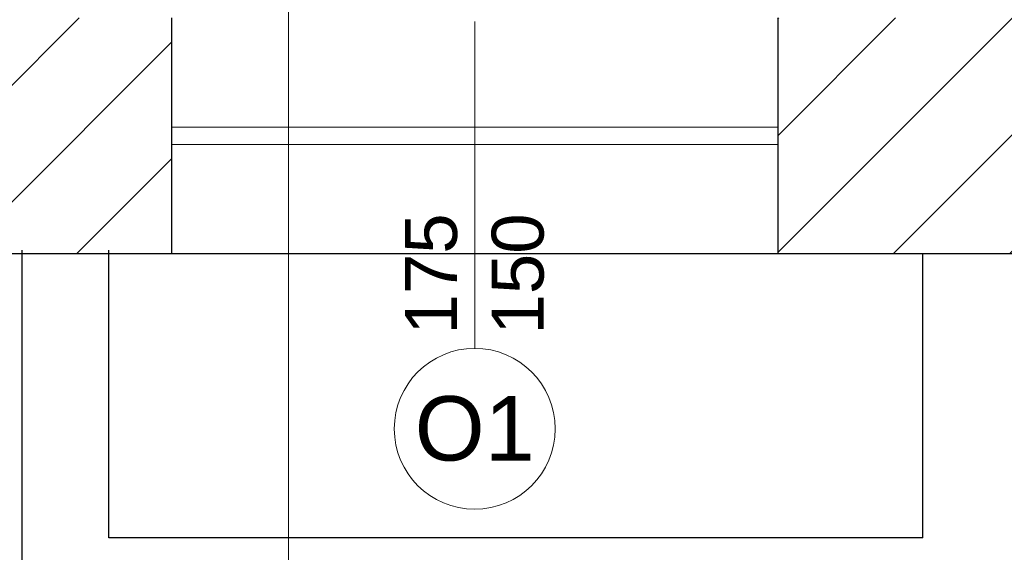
# Model space of a CAD drawing. Header units: millimetres. Extents: x 26866 to 1024070, y -428191 to 408885.
# Tile 164 of 248: x 199697 to 202540, y 387039 to 388577. Entities that reach past the tile are written whole.
import ezdxf

# ---------------------------------------------------------------- set-up
doc = ezdxf.new("R2010")
doc.units = ezdxf.units.MM
doc.header["$LTSCALE"] = 2
for name, color, linetype, lineweight in [('0_OPIS', 7, 'Continuous', 13), ('3DPLAN_A_OKNA', 153, 'Continuous', 5), ('3DPLAN_A_TABELKA POMIESZCZEŃ', 7, 'Continuous', 0), ('A_STOL_OPIS', 55, 'Continuous', 5), ('A_ZESTAWIENIE STOLARKI', 3, 'Continuous', 15)]:
    doc.layers.add(name, color=color, linetype=linetype, lineweight=lineweight)
for name, color, linetype in [('3DPLAN_A_KRESKOWANIE 1', 253, 'Continuous'), ('3DPLAN_A_OPIS', 8, 'Continuous'), ('3DPLAN_K_NOŚNA', 7, 'Continuous'), ('3DPLAN_K_OBRYS', 243, 'Continuous'), ('3DPLAN_K_OBRYS WIDOK', 242, 'Continuous'), ('A_SCHODY', 6, 'Continuous')]:
    doc.layers.add(name, color=color, linetype=linetype)
doc.styles.add('ARIAL', font='arial.ttf')
doc.styles.add('TABEL1', font='txt')
pattern_1 = [(45, (23044.838, -26883.88), (-16.83798, 16.83798), [])]

# ---------------------------------------------------------------- blocks, each defined once
blk = doc.blocks.new('kondygnacja -1')
at = {"layer": '3DPLAN_A_KRESKOWANIE 1'}
h = blk.add_hatch(dxfattribs=at)
h.set_pattern_fill('ANSI31', color=256, scale=7.5, style=0)
h.set_pattern_definition(pattern_1)
h.paths.add_polyline_path([(31677.49, -24430.84), (30214.87, -24430.84), (30214.87, -24470.84), (30429.61, -24470.84), (30429.61, -24477.84), (30447.61, -24477.84), (30447.61, -24818.84), (30476.61, -24818.84), (30476.61, -24470.84), (31012.61, -24470.84), (31012.61, -24478.84), (31079.61, -24478.84), (31079.61, -24470.84), (31638.61, -24470.84), (31638.61, -25036.84), (31079.61, -25036.84), (31079.61, -25028.84), (31012.61, -25028.84), (31012.61, -25036.84), (30611.38, -25036.84), (30611.38, -25072.84), (31023.61, -25072.84), (31034.61, -25082.84), (31034.61, -25330.84), (31023.61, -25340.84), (30831.4, -25340.84, -0.038531), (30832.58, -25356.18), (30832.58, -25371.84), (31079.61, -25371.84), (31079.61, -25072.84), (31638.61, -25072.84), (31638.61, -25943.84), (30832.58, -25943.84), (30832.58, -26009.84), (31677.49, -26009.84)])
h.paths.add_polyline_path([(30682.61, -26009.84), (30832.58, -26009.84), (30832.58, -25943.84), (30760.61, -25943.84), (30760.61, -25454.67), (30735.61, -25464.58), (30735.61, -25943.84), (30682.61, -25943.84)])
h.paths.add_polyline_path([(30679.61, -25371.84), (30735.61, -25371.84), (30735.61, -25464.58), (30760.61, -25454.67), (30760.61, -25371.84), (30832.58, -25371.84), (30832.58, -25356.18, 0.038531), (30831.4, -25340.84), (30679.61, -25340.84)])
h.paths.add_polyline_path([(30355.83, -25371.84), (30425.61, -25371.84), (30425.61, -25379.84), (30463.61, -25379.84), (30463.61, -25424.74), (30471.61, -25424.74), (30471.61, -25395.84), (30533.61, -25395.84), (30533.61, -25371.84), (30576.61, -25371.84), (30576.61, -25341.84), (30472.61, -25341.84), (30472.61, -25326.84), (30427.61, -25326.84), (30427.61, -25341.84), (30355.83, -25341.84)])
h.paths.add_polyline_path([(30456.61, -25936.84), (30425.61, -25936.84), (30425.61, -25945.84), (30380.61, -25945.84), (30380.61, -26009.84), (30512.61, -26009.84), (30512.61, -25943.84), (30466.61, -25943.84), (30466.61, -25712.84), (30456.61, -25712.84)])
h.paths.add_polyline_path([(28888.61, -25941.84), (28888.61, -26009.84), (29013.61, -26009.84), (29013.61, -25941.84)])
h.paths.add_polyline_path([(28591.17, -26009.84), (28591.17, -25944.84), (28547.61, -25944.84), (28547.61, -26009.84)])
h.paths.add_polyline_path([(28624.61, -25870.53), (28654.8, -25870.53), (28654.8, -25924.53), (28624.61, -25924.53), (28624.61, -25944.84), (28591.17, -25944.84), (28591.17, -26009.84), (28713.61, -26009.84), (28713.61, -25941.84), (28672.61, -25941.84), (28672.61, -25932.84), (28657.61, -25932.84), (28657.61, -25716.84), (28624.61, -25716.84)])
h.paths.add_polyline_path([(28372.61, -25944.84), (28328.61, -25944.84), (28328.61, -25907.84), (28282.61, -25907.84), (28282.61, -25944.84), (28248.61, -25944.84), (28248.61, -26009.84), (28372.61, -26009.84)])
h.paths.add_polyline_path([(28092.61, -25563.84), (28054.61, -25563.84), (28054.61, -25383.84), (28067.6, -25383.84), (28067.61, -25375.84), (28340.61, -25375.84), (28340.61, -25341.84), (28070.61, -25341.84), (28070.61, -25332.84), (28030.61, -25332.84), (28030.61, -25395.6), (28048.71, -25395.6), (28048.71, -25449.6), (28030.61, -25449.6), (28030.61, -26009.84), (28073.61, -26009.84), (28073.61, -25944.84), (28054.61, -25944.84), (28054.61, -25668.84), (28092.61, -25668.84)])
h.paths.add_polyline_path([(27949.61, -25495.75), (27949.61, -25507.75), (27983.29, -25507.75), (27983.29, -25521.75), (27949.61, -25521.75), (27949.61, -25531.84), (27999.61, -25531.84), (27999.61, -25934.84), (27982.61, -25934.84), (27982.61, -25942.84), (27947.61, -25942.84), (27947.61, -26009.84), (28026.62, -26009.84), (28026.62, -25449.6), (27999.61, -25449.6), (27999.61, -25463.84), (27949.61, -25463.84), (27949.61, -25481.75), (27983.29, -25481.75), (27983.29, -25495.75)])
h.paths.add_polyline_path([(27982.61, -25361.84), (27952.61, -25361.84), (27952.61, -25332.84), (28026.62, -25332.84), (28026.62, -25395.6), (27999.61, -25395.6), (27999.61, -25377.84), (27982.61, -25377.84)])
h.paths.add_polyline_path([(26818.61, -25892.84), (26781.49, -25892.84), (26781.49, -26009.84), (26894.54, -26009.84), (26894.54, -25942.84), (26830.61, -25942.84), (26830.61, -25930.84), (26818.61, -25930.84)])
h.paths.add_polyline_path([(26894.54, -26009.84), (27115.94, -26009.84), (27115.94, -25942.84), (26894.54, -25942.84)])
h.paths.add_polyline_path([(27115.94, -25942.84), (27115.94, -26009.84), (27466.61, -26009.84), (27466.61, -25942.84), (27427.61, -25942.84), (27427.61, -25933.84), (27384.61, -25933.84), (27384.61, -25942.84)])
h.paths.add_polyline_path([(27641.61, -25942.84), (27641.61, -26009.84), (27802.61, -26009.84), (27802.61, -25942.84)])
h.paths.add_polyline_path([(30621.1, -25040.47), (30688.37, -25040.47), (30688.37, -25072.87), (30621.1, -25072.87)], flags=24)
h = blk.add_hatch(dxfattribs=at)
h.set_pattern_fill('ANSI31', color=256, scale=7.5, style=0)
h.set_pattern_definition(pattern_1)
h.paths.add_polyline_path([(29010.61, -24430.84), (28888.61, -24430.84), (28888.61, -24472.84), (29010.61, -24472.84)])
h.paths.add_polyline_path([(29275.57, -25037.84), (29257.61, -25037.84), (29257.61, -24471.84), (29273.61, -24471.84), (29273.61, -24468.84), (29303.61, -24468.84), (29303.61, -24430.84), (29185.61, -24430.84), (29185.61, -24471.84), (29228.61, -24471.84), (29228.61, -25049.84), (29175.02, -25049.84), (29175.02, -25053.06, 0.060091), (29177.89, -25076.84), (29272.38, -25076.84)])
h.paths.add_polyline_path([(29273.61, -25072.84), (29380.61, -25072.84), (29380.61, -25037.84), (29275.57, -25037.84), (29272.38, -25076.84), (29273.61, -25076.84)])
h.paths.add_polyline_path([(29498.61, -25037.84), (29480.61, -25037.84), (29480.61, -25072.84), (29708.61, -25072.84), (29708.61, -25039.85), (29536.61, -25039.85), (29536.61, -24939.85), (29498.61, -24939.85)])
h.paths.add_polyline_path([(29566.61, -24430.84), (29473.61, -24430.84), (29473.61, -24468.84), (29498.61, -24468.84), (29498.61, -24727.87), (29524.78, -24727.87), (29524.78, -24781.87), (29498.61, -24781.87), (29498.61, -24826.85), (29536.61, -24826.85), (29536.61, -24470.85), (29566.61, -24470.85)])
h.paths.add_polyline_path([(29736.61, -24430.84), (29736.61, -24470.85), (29828.61, -24470.85), (29828.61, -24472.85), (29873.61, -24472.85), (29873.61, -24470.85), (30016.87, -24470.85), (30016.87, -24430.84)])
h.paths.add_polyline_path([(30016.87, -24470.85), (30112.84, -24470.85), (30112.84, -24430.84), (30016.87, -24430.84)])
h.paths.add_polyline_path([(29864.61, -25141.84), (29835.61, -25141.84), (29835.61, -25153.06), (29864.61, -25153.06)])
h.paths.add_polyline_path([(29864.61, -25087.84), (29880.61, -25069.84), (30213.45, -25069.84, 0.042168), (30214.87, -25053.06), (30214.87, -25041.84), (30178.61, -25041.84), (30178.61, -24470.84), (30214.87, -24470.84), (30214.87, -24430.84), (30112.84, -24430.84), (30112.84, -24470.85), (30115.61, -24470.85), (30115.61, -24477.85), (30159.61, -24477.85), (30159.61, -25039.85), (29899.61, -25039.85), (29899.61, -25026.85), (29826.61, -25026.85), (29826.61, -25039.85), (29803.61, -25039.85), (29803.61, -25072.84), (29819.61, -25072.84), (29835.61, -25088.84), (29835.61, -25153.06), (29864.61, -25153.06)])
h.paths.add_polyline_path([(29463.61, -25369.84), (29509.61, -25369.84), (29509.61, -25408.84), (29538.61, -25408.84), (29538.61, -25366.84), (29765.61, -25366.84), (29765.61, -25448.84), (29937.61, -25448.84), (29937.61, -25366.84), (30091.06, -25366.84), (30091.06, -25356.18, -0.035999), (30092.09, -25341.84), (29880.61, -25341.84), (29864.61, -25325.84), (29864.61, -25261.84), (29835.61, -25261.84), (29835.61, -25325.84), (29819.61, -25341.84), (29463.61, -25341.84)])
h.paths.add_polyline_path([(30252.83, -25342.15), (30252.83, -25341.84), (30092.09, -25341.84, 0.035999), (30091.06, -25356.18), (30091.06, -25366.84), (30152.61, -25366.84), (30152.61, -25937.84), (30091.06, -25937.84), (30091.06, -26009.84), (30210.61, -26009.84), (30210.61, -25945.84), (30180.61, -25945.84), (30180.61, -25371.84), (30252.83, -25371.84), (30252.83, -25350.58), (30252.33, -25350.58), (30252.33, -25342.15)])
h.paths.add_polyline_path([(30081.99, -25665.13), (30231.69, -25665.13), (30231.69, -25700.22), (30081.99, -25700.22)], flags=9)
h.paths.add_polyline_path([(29875.61, -25931.84), (29829.61, -25931.84), (29829.61, -25937.84), (29781.61, -25937.84), (29781.61, -26009.84), (29917.61, -26009.84), (29917.61, -25937.84), (29875.61, -25937.84)])
h.paths.add_polyline_path([(29611.61, -26009.84), (29611.61, -25937.84), (29538.61, -25937.84), (29538.61, -25683.8), (29507.61, -25683.8), (29507.61, -25943.84), (29482.61, -25943.84), (29482.61, -26009.84)])
h.paths.add_polyline_path([(29282.81, -25653.75), (29568.72, -25653.75), (29568.72, -25738.67), (29282.81, -25738.67)], flags=9)
h.paths.add_polyline_path([(29479.61, -25623.84), (29507.61, -25623.84), (29507.61, -25683.8), (29538.61, -25683.8), (29538.61, -25498.84), (29509.61, -25498.84), (29509.61, -25608.84), (29479.61, -25608.84)])
h.paths.add_polyline_path([(29389.61, -25608.84), (29262.17, -25608.84), (29262.17, -25623.84), (29389.61, -25623.84)])
h.paths.add_polyline_path([(29312.61, -25943.84), (29275.61, -25943.84), (29275.61, -25936.84), (29262.17, -25936.84), (29262.17, -26009.84), (29312.61, -26009.84)])
h.paths.add_polyline_path([(29188.61, -26009.84), (29262.17, -26009.84), (29262.17, -25936.84), (29256.61, -25936.84), (29256.61, -25683.8), (29227.61, -25683.8), (29227.61, -25941.84), (29188.61, -25941.84)])
h.paths.add_polyline_path([(29227.61, -25683.8), (29256.61, -25683.8), (29256.61, -25623.84), (29262.17, -25623.84), (29262.17, -25608.84), (29259.61, -25608.84), (29259.61, -25369.84), (29262.17, -25369.84), (29262.17, -25356.18, 0.056395), (29259.64, -25333.84), (29224.61, -25333.84), (29224.61, -25341.84), (29157.61, -25341.84), (29157.61, -25371.84), (29227.61, -25371.84)])
h.paths.add_polyline_path([(29373.61, -25341.84), (29270.61, -25341.84), (29270.61, -25333.84), (29259.64, -25333.84, -0.056395), (29262.17, -25356.18), (29262.17, -25369.84), (29373.61, -25369.84)])
h.paths.add_polyline_path([(30170.11, -24767), (30186.53, -24767), (30186.53, -24787), (30170.11, -24787)], flags=24)
h.paths.add_polyline_path([(29566.12, -25338.58), (29633.39, -25338.58), (29633.39, -25370.98), (29566.12, -25370.98)], flags=24)
h.paths.add_polyline_path([(29957.21, -25338.58), (30024.48, -25338.58), (30024.48, -25370.98), (29957.21, -25370.98)], flags=24)
h.paths.add_polyline_path([(30179.86, -25902.33), (30243.82, -25902.33), (30243.82, -25910.46), (30179.86, -25910.46)], flags=24)
at = {"layer": '3DPLAN_A_OKNA'}
for p, q in [((29013.61, -25973.34), (29188.61, -25973.34)), ((29013.61, -25978.34), (29188.61, -25978.34))]:
    blk.add_line(p, q, dxfattribs=at)
at = {"layer": '3DPLAN_A_TABELKA POMIESZCZEŃ', "ltscale": 0.5}
blk.add_line((29047.33, -26280.35), (29047.33, -25871.27), dxfattribs=at)
at = {"layer": '3DPLAN_K_NOŚNA'}
for p, q in [((29013.61, -25941.84), (29013.61, -26009.84)), ((29188.61, -25941.84), (29188.61, -26009.84))]:
    blk.add_line(p, q, dxfattribs=at)
at = {"layer": '3DPLAN_K_OBRYS'}
for p, q in [((28888.61, -26009.84), (29013.61, -26009.84)), ((29188.61, -26009.84), (29312.61, -26009.84))]:
    blk.add_line(p, q, dxfattribs=at)
at = {"layer": '3DPLAN_K_OBRYS WIDOK'}
blk.add_line((29013.61, -26009.84), (29188.61, -26009.84), dxfattribs=at)
at = {"layer": 'A_SCHODY'}
for p, q in [((28970.49, -26116.84), (28970.49, -26008.84)), ((28995.49, -26091.84), (28995.49, -26008.84)), ((29230.49, -26091.84), (29230.49, -26009.84)), ((29230.49, -26091.84), (28995.49, -26091.84))]:
    blk.add_line(p, q, dxfattribs=at)
at = {"layer": 'A_STOL_OPIS'}
blk.add_line((29101.11, -26037.19), (29101.11, -25942.84), dxfattribs=at)
at = {"layer": 'A_ZESTAWIENIE STOLARKI', "ltscale": 0.25}
blk.add_circle((29101.11, -26060.41), 23.22, dxfattribs=at)
at = {"layer": '3DPLAN_A_OPIS', "color": 1, "lineweight": 30, "style": 'ARIAL'}
for tag, p in [('PRZESUNIĘCIE_WEJŚCIA', (27655.16, -24535.33)), ('WYŁĄCZONE', (27007.18, -24723.98)), ('Z_OPRACOWANIA', (26996.84, -24746.42)), ('WYŁĄCZONE', (30803.05, -24760.87)), ('Z_OPRACOWANIA', (30792.71, -24783.3)), ('WYŁĄCZONE', (28894.9, -24826.59)), ('Z_OPRACOWANIA', (28884.56, -24849.03)), ('POWIĘKSZENIE_WEJŚCIA', (28313.68, -25144.41)), ('POWIĘKSZENIE_WEJŚCIA', (29600.62, -25191.36)), ('POWIĘKSZENIE_WEJŚCIA', (28011.45, -25235.42)), ('WYŁĄCZONE', (29754.42, -25678.17)), ('Z_OPRACOWANIA', (29744.08, -25700.6)), ('WYJŚCIE_EWAKUACYJNE', (27763.79, -26106.07))]:
    blk.add_attdef(tag, p, '', height=12, dxfattribs=at)
at = {"layer": '3DPLAN_A_OPIS', "color": 0, "lineweight": 30, "style": 'ARIAL'}
for tag, p in [('UGUL_1', (29350.3, -24586.01)), ('UGUL_2', (29622.92, -24586.01)), ('UGUL_3', (29833.15, -24586.01))]:
    blk.add_attdef(tag, p, '', height=12, dxfattribs=at)
at = {"layer": '3DPLAN_A_TABELKA POMIESZCZEŃ', "ltscale": 0.5, "style": 'ARIAL'}
for tag, p in [('KURTYNA', (27861.91, -26064.85)), ('POWIETRZNA', (27861.91, -26084.56))]:
    blk.add_attdef(tag, p, '', height=12, dxfattribs=at)
at = {"layer": 'A_STOL_OPIS', "ltscale": 0.2, "insert": (29101.11, -26015.72), "char_height": 15, "attachment_point": 5, "rotation": 90, "style": 'TABEL1'}
blk.add_mtext_dynamic_manual_height_columns('\\pxqc;{\\fArial|b0|i0|c238|p34;175\\P150}', width=72.9007, gutter_width=100, heights=[0], dxfattribs=at)
at = {"layer": 'A_ZESTAWIENIE STOLARKI', "ltscale": 0.2, "insert": (29101.11, -26060.41), "char_height": 18.59, "attachment_point": 5, "style": 'TABEL1'}
blk.add_mtext_dynamic_manual_height_columns('{\\fArial|b0|i0|c238|p34;O1}', width=72.9007, gutter_width=100, heights=[0], dxfattribs=at)

msp = doc.modelspace()

# ---------------------------------------------------------------- block references
at = {"layer": '0_OPIS', "xscale": 10, "yscale": 10, "zscale": 10}
msp.add_blockref('kondygnacja -1', (-90000, 648000), dxfattribs=at)

doc.saveas('drawing.dxf')
